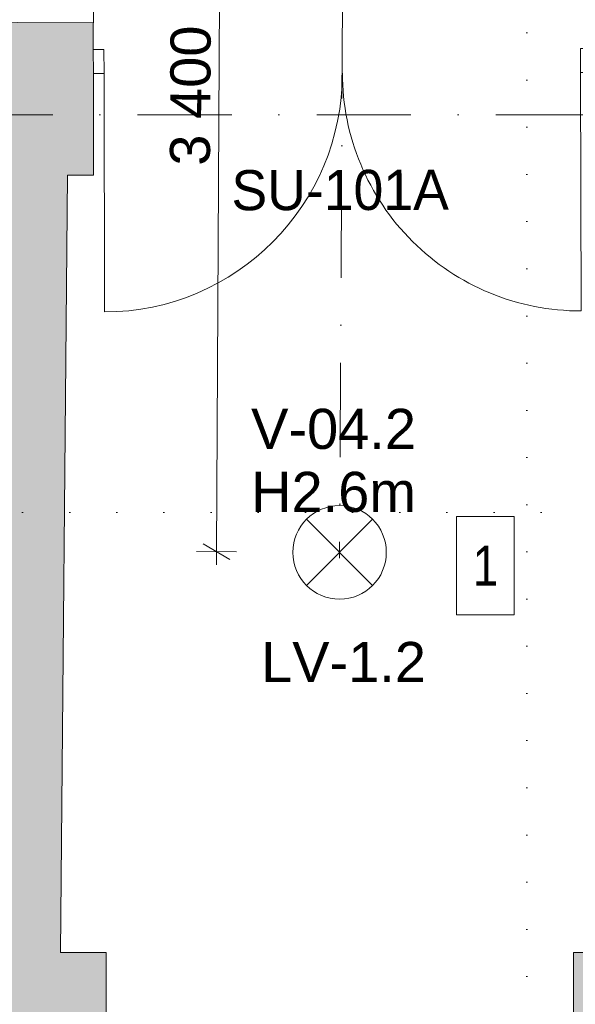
# Model space of a CAD drawing. Header units: millimetres. Extents: x -2532 to 181134, y -4151 to 53885.
# Tile 156 of 165: x 26112 to 28192, y 4118 to 7801. Entities that reach past the tile are written whole.
import ezdxf
from ezdxf.enums import TextEntityAlignment as Align

# ---------------------------------------------------------------- set-up
doc = ezdxf.new("R2010")
doc.units = ezdxf.units.MM
doc.header["$MEASUREMENT"] = 0
for name, pattern in [('Dense Dotted', [176.388884, 0, -176.388884]), ('Dot & Dashed', [670.277762, 352.777767, -176.388884, 0, -141.111112]), ('Hidden Line', [391.222223, 282.222223, -109])]:
    doc.linetypes.add(name, pattern=pattern)
for name, color, linetype in [('AR - Lõikejoon plaanis', 7, 'Continuous'), ('AR - Seinad SS.ol', 7, 'Continuous'), ('AR - Seinad VS', 7, 'Continuous'), ('AR - Teljed', 7, 'Continuous'), ('ARCHICAD Doors', 7, 'Continuous'), ('ARCHICAD Windows', 7, 'Continuous'), ('New_ARCHICAD Door Markers', 7, 'Continuous'), ('SA - tähistused - valgustus', 7, 'Continuous'), ('SA - valgustid', 7, 'Continuous')]:
    doc.layers.add(name, color=color, linetype=linetype)
for name, color, linetype, lineweight in [('AR - Lõikejoon plaanis_Pen_No__85', 7, 'Continuous', 9), ('AR - Seinad SS.ol_Pen_No__221', 252, 'Continuous', 13), ('AR - Seinad VS_Pen_No__221', 252, 'Continuous', 13), ('AR - Teljed_Pen_No__4', 8, 'Continuous', 13), ('ARCHICAD Doors_Pen_No__221', 252, 'Continuous', 13), ('ARCHICAD Doors_Pen_No__23', 7, 'Continuous', 5), ('ARCHICAD Doors_Pen_No__3', 7, 'Continuous', 5), ('ARCHICAD Windows_Pen_No__221', 252, 'Continuous', 13), ('Märkused - Muinsuskaitselised väärtused_Pen_No__20', 1, 'Continuous', 13), ('New_ARCHICAD Door Markers_Pen_No__7', 7, 'Continuous', 13), ('New_ARCHICAD Doors_Pen_No__207', 5, 'Continuous', 13), ('SA - tähistused - laeviimistlus_Pen_No__211', 214, 'Continuous', 15), ('SA - tähistused - valgustus_Pen_No__105', 30, 'Continuous', 5), ('SA - valgustid_Pen_No__105', 30, 'Continuous', 5)]:
    doc.layers.add(name, color=color, linetype=linetype, lineweight=lineweight)
doc.styles.add('GENERATED_STYLE_1', font='txt')
doc.styles.add('GENERATED_STYLE_3', font='txt')
doc.styles.add('GENERATED_STYLE_4', font='txt')
doc.dimstyles.new('GENERATED_STYLE__1', dxfattribs={"dimtxt": 150, "dimasz": 76, "dimexe": 0.18, "dimexo": 0.0625, "dimgap": 0.09, "dimtad": 1, "dimdec": 0, "dimzin": 0, "dimdsep": 46, "dimtxsty": 'GENERATED_STYLE_3', "dimblk": 'ARROWHEAD_2', "dimblk1": 'ARROWHEAD_2', "dimblk2": 'ARROWHEAD_2', "dimcen": 0.09, "dimse1": 1, "dimse2": 1, "dimclrd": 256, "dimclre": 256, "dimclrt": 256, "dimadec": 0, "dimazin": 0, "dimtfac": 1, "dimtdec": 4, "dimtmove": 0, "dimatfit": 3, "dimfxl": 0, "dimtolj": 1, "dimtzin": 0, "dimarcsym": 0})

# ---------------------------------------------------------------- blocks, each defined once
blk = doc.blocks.new('Double Door 22')
at = {"layer": 'ARCHICAD Doors_Pen_No__221', "linetype": 'Continuous'}
for p, q in [((-875, 200), (-875, 0)), ((875, 200), (875, 0)), ((-875, 0), (-875, -115)), ((-875, 0), (-875, -115)), ((875, 0), (875, -115)), ((875, 0), (875, -115)), ((-875, -115), (-875, -380)), ((875, -115), (875, -380))]:
    blk.add_line(p, q, dxfattribs=at)
at = {"layer": 'ARCHICAD Doors_Pen_No__23', "linetype": 'Continuous'}
for p, q in [((-835, 0), (-875, 0)), ((-875, 0), (-875, -115)), ((-835, -115), (-835, 0)), ((875, 0), (835, 0)), ((835, 0), (835, -115)), ((875, -115), (875, 0)), ((-875, -115), (-835, -115)), ((835, -115), (875, -115))]:
    blk.add_line(p, q, dxfattribs=at)
at = {"layer": 'ARCHICAD Doors_Pen_No__3', "linetype": 'Continuous'}
for p, q in [((-835, 0), (-835, 835)), ((835, 0), (835, 835))]:
    blk.add_line(p, q, dxfattribs=at)
for centre, start, end in [((-835, 0), 0, 90), ((835, 0), 90, 180)]:
    blk.add_arc(centre, 835, start, end, dxfattribs=at)
blk = doc.blocks.new('Wall_16_1', base_point=(25339.8, 3732.4))
at = {"layer": 'AR - Seinad VS_Pen_No__221', "linetype": 'Continuous'}
for points in [[(25339.8, 4312.4), (25339.8, 3732.4), (26436, 3732.4), (26436, 4312.4)], [(28186, 4312.4), (28186, 3732.4), (29276.6, 3732.4), (29276.9, 4312.4)], [(29276.9, 4312.4), (29276.6, 3732.4), (29846.9, 4312.4)], [(29276.6, 3732.4), (29846.6, 3732.4), (29846.9, 4312.4)]]:
    blk.add_hatch(color=256, dxfattribs=at).paths.add_polyline_path(points)
for p, q in [((26436, 4047.4), (26436, 4312.4)), ((28186, 4047.4), (28186, 4312.4)), ((26436, 3932.4), (26436, 4047.4)), ((28186, 3932.4), (28186, 4047.4)), ((26436, 3732.4), (26436, 3932.4)), ((28186, 3732.4), (28186, 3932.4))]:
    blk.add_line(p, q, dxfattribs=at)
at = {"layer": 'AR - Seinad VS_Pen_No__221', "linetype": 'Continuous', "flags": 128}
for points in [[(25965.4, 4312.4), (25339.8, 4312.4)], [(26436, 4312.4), (26265.4, 4312.4)], [(28350.1, 4312.4), (28186, 4312.4)], [(29846.9, 4312.4), (28650.1, 4312.4)], [(29846.9, 4312.4), (29846.6, 3732.4)], [(25339.8, 3732.4), (26436, 3732.4)], [(28186, 3732.4), (29276.6, 3732.4)]]:
    blk.add_lwpolyline(points, dxfattribs=at)
at = {"layer": 'ARCHICAD Doors', "linetype": 'Continuous', "zscale": 1000, "rotation": 180}
blk.add_blockref('Double Door 22', (27311, 3932.4), dxfattribs=at)
blk = doc.blocks.new('Wall_46_1', base_point=(26291, 7219.6))
at = {"layer": 'AR - Seinad SS.ol_Pen_No__221', "linetype": 'Continuous'}
blk.add_hatch(color=256, dxfattribs=at).paths.add_polyline_path([(25991, 7218.9), (25965.4, 4312.4), (26265.4, 4312.4), (26291, 7219.6)])
at = {"layer": 'AR - Seinad SS.ol_Pen_No__221', "linetype": 'Continuous', "flags": 128}
for points in [[(26265.4, 4312.4), (26291, 7219.6)], [(25991, 7218.9), (25965.4, 4312.4)]]:
    blk.add_lwpolyline(points, dxfattribs=at)
blk = doc.blocks.new('Arch Top Window Opening 22_5')
at = {"layer": 'ARCHICAD Windows_Pen_No__221', "linetype": 'Hidden Line'}
for p, q in [((-1406.8, 350), (1406.8, 350)), ((-1406.8, 0), (-1406.8, 350)), ((1406.8, 0), (1406.8, 350)), ((-1406.8, 0), (1406.8, 0))]:
    blk.add_line(p, q, dxfattribs=at)
blk = doc.blocks.new('Wall_109_1', base_point=(26392.6, 10604.8))
at = {"layer": 'AR - Seinad SS.ol_Pen_No__221', "linetype": 'Continuous'}
for points in [[(26042.6, 10603.9), (26392.6, 10603.3), (26392.6, 10604.8), (26042.6, 10605.5)], [(26038.2, 7789), (26388.2, 7789.8), (26038.2, 7790.3)]]:
    blk.add_hatch(color=256, dxfattribs=at).paths.add_polyline_path(points)
for p, q in [((26392.6, 10603.3), (26042.6, 10603.9)), ((26388.2, 7789.8), (26038.2, 7790.3))]:
    blk.add_line(p, q, dxfattribs=at)
at = {"layer": 'AR - Seinad SS.ol_Pen_No__221', "linetype": 'Continuous', "flags": 128}
for points in [[(26042.6, 10605.5), (26042.6, 10605.3)], [(26392.6, 10603.3), (26392.6, 10604.8)], [(26038.2, 7790.3), (26038.2, 7789)]]:
    blk.add_lwpolyline(points, dxfattribs=at)
at = {"layer": 'ARCHICAD Windows', "linetype": 'Hidden Line', "xscale": -0.9999999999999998, "zscale": 1000, "rotation": 89.91050936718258}
blk.add_blockref('Arch Top Window Opening 22_5', (26390.4, 9196.6), dxfattribs=at)
blk = doc.blocks.new('Standard grid marker')
at = {"layer": 'AR - Teljed_Pen_No__4', "linetype": 'Dot & Dashed'}
blk.add_line((1000, 0), (44867.9, 0), dxfattribs=at)
at = {"layer": 'AR - Teljed_Pen_No__4', "style": 'GENERATED_STYLE_1'}
for tag, p in [('AC_MarkerText_1_0', (-300, 14.3)), ('AC_MarkerText_1_1', (46167.9, 14.3))]:
    blk.add_attdef(tag, text='', height=250, dxfattribs=at).set_placement(p, align=Align.MIDDLE_CENTER)
blk = doc.blocks.new('Pendant Lamp 22')
at = {"layer": 'SA - valgustid_Pen_No__105', "linetype": 'Continuous'}
for p, q in [((-123.7, 123.7), (123.7, -123.7)), ((-123.7, -123.7), (123.7, 123.7))]:
    blk.add_line(p, q, dxfattribs=at)
for start, end in [(0, 180), (180, 0)]:
    blk.add_arc((0, 0), 175, start, end, dxfattribs=at)
blk = doc.blocks.new('*D2126')
at = {"layer": 'SA - tähistused - valgustus_Pen_No__105', "linetype": 'Continuous'}
for p, q in [((26867.5, 9259.8), (26867.2, 9210.9)), ((26792.2, 9211.3), (26942.2, 9210.5)), ((26917.1, 9181.7), (26817.4, 9240)), ((26867.2, 9210.9), (26849, 5811)), ((26799.1, 5840.2), (26898.8, 5781.9)), ((26774, 5811.4), (26924, 5810.6)), ((26849, 5811), (26848.7, 5762.1))]:
    blk.add_line(p, q, dxfattribs=at)
at = {"layer": 'SA - tähistused - valgustus_Pen_No__105', "insert": (26826.7, 7254.7), "char_height": 150, "attachment_point": 7, "rotation": 89.6925, "style": 'GENERATED_STYLE_3'}
blk.add_mtext('\\A1;{\\pql;\\fArial|b0|i0|c0|p34;3\xa0400}', dxfattribs=at)
blk = doc.blocks.new('ARROWHEAD_2')
at = {"linetype": 'Continuous'}
for p, q in [((-0.378, -0.655), (0.378, 0.655)), ((0, 0), (-1, 0))]:
    blk.add_line(p, q, dxfattribs=at)
blk = doc.blocks.new('Cutting Plane_1_1', base_point=(28011, -2025.7))
at = {"layer": 'AR - Lõikejoon plaanis_Pen_No__85', "linetype": 'Dense Dotted'}
blk.add_line((28011, -1425.7), (28011, 39601.8), dxfattribs=at)
blk = doc.blocks.new('Cutting Plane_2_1', base_point=(-2009.2, 5957.3))
at = {"layer": 'AR - Lõikejoon plaanis_Pen_No__85', "linetype": 'Dense Dotted'}
blk.add_line((-1409.2, 5957.3), (43546.8, 5957.3), dxfattribs=at)
blk = doc.blocks.new('Label_91_1', base_point=(27309.8, 5808.6))
at = {"layer": 'SA - tähistused - valgustus_Pen_No__105', "char_height": 150, "attachment_point": 1, "style": 'GENERATED_STYLE_3'}
for s, insert in [('\\A1;{\\pql;\\pt0,105000;\\fArial|b0|i0|c0|p34;V-04.2\\fArial|b0|i0|c0|p34;\\A1{\\H.66x;\\S^  ;}\\fArial|b0|i0|c0|p34;\\fArial|b0|i0|c0|p34;\\A1{\\H.66x;\\S^  ;}\\fArial|b0|i0|c0|p34; \\fArial|b0|i0|c0|p34;\\fArial|b0|i0|c0|p34;\\fArial|b0|i0|c0|p34;\\fArial|b0|i0|c0|p34;\\fArial|b0|i0|c0|p34;\\fArial|b0|i0|c0|p34;\\fArial|b0|i0|c0|p34;\\fArial|b0|i0|c0|p34;\\fArial|b0|i0|c0|p34;\\fArial|b0|i0|c0|p34;\\fArial|b0|i0|c0|p34;\\fArial|b0|i0|c0|p34;\\fArial|b0|i0|c0|p34;\\fArial|b0|i0|c0|p34;\\fArial|b0|i0|c0|p34;\\fArial|b0|i0|c0|p34;\\fArial|b0|i0|c0|p34;\\fArial|b0|i0|c0|p34;\\fArial|b0|i0|c0|p34;\\fArial|b0|i0|c0|p34;\\fArial|b0|i0|c0|p34;\\fArial|b0|i0|c0|p34;\\fArial|b0|i0|c0|p34;\\fArial|b0|i0|c0|p34;\\fArial|b0|i0|c0|p34;\\fArial|b0|i0|c0|p34;\\fArial|b0|i0|c0|p34;\\fArial|b0|i0|c0|p34;\\fArial|b0|i0|c0|p34;\\fArial|b0|i0|c0|p34;\\fArial|b0|i0|c0|p34;\\fArial|b0|i0|c0|p34;\\fArial|b0|i0|c0|p34;\\fArial|b0|i0|c0|p34;\\fArial|b0|i0|c0|p34;\\fArial|b0|i0|c0|p34;\\fArial|b0|i0|c0|p34;\\fArial|b0|i0|c0|p34;\\fArial|b0|i0|c0|p34;\\fArial|b0|i0|c0|p34;\\fArial|b0|i0|c0|p34;\\fArial|b0|i0|c0|p34;\\fArial|b0|i0|c0|p34;}', (26978.6, 6345.7)), ('\\A1;{\\pql;\\pt0,105000;\\fArial|b0|i0|c0|p34;H2.6m \\fArial|b0|i0|c0|p34;\\A1{\\H.66x;\\S^  ;}\\fArial|b0|i0|c0|p34;\\fArial|b0|i0|c0|p34;\\A1{\\H.66x;\\S^  ;}\\fArial|b0|i0|c0|p34;\\fArial|b0|i0|c0|p34;\\fArial|b0|i0|c0|p34;\\fArial|b0|i0|c0|p34;\\fArial|b0|i0|c0|p34;\\fArial|b0|i0|c0|p34;\\fArial|b0|i0|c0|p34;\\fArial|b0|i0|c0|p34;\\fArial|b0|i0|c0|p34;\\fArial|b0|i0|c0|p34;\\fArial|b0|i0|c0|p34;\\fArial|b0|i0|c0|p34;\\fArial|b0|i0|c0|p34;\\fArial|b0|i0|c0|p34;\\fArial|b0|i0|c0|p34;\\fArial|b0|i0|c0|p34;\\fArial|b0|i0|c0|p34;\\fArial|b0|i0|c0|p34;\\fArial|b0|i0|c0|p34;\\fArial|b0|i0|c0|p34;\\fArial|b0|i0|c0|p34;\\fArial|b0|i0|c0|p34;\\fArial|b0|i0|c0|p34;\\fArial|b0|i0|c0|p34;\\fArial|b0|i0|c0|p34;\\fArial|b0|i0|c0|p34;\\fArial|b0|i0|c0|p34;\\fArial|b0|i0|c0|p34;\\fArial|b0|i0|c0|p34;\\fArial|b0|i0|c0|p34;\\fArial|b0|i0|c0|p34;\\fArial|b0|i0|c0|p34;\\fArial|b0|i0|c0|p34;\\fArial|b0|i0|c0|p34;\\fArial|b0|i0|c0|p34;\\fArial|b0|i0|c0|p34;\\fArial|b0|i0|c0|p34;\\fArial|b0|i0|c0|p34;\\fArial|b0|i0|c0|p34;\\fArial|b0|i0|c0|p34;\\fArial|b0|i0|c0|p34;\\fArial|b0|i0|c0|p34;\\fArial|b0|i0|c0|p34;\\fArial|b0|i0|c0|p34;}', (26978.6, 6110))]:
    blk.add_mtext(s, dxfattribs=dict(at, insert=insert))
blk = doc.blocks.new('D Marker 22[54]_1', base_point=(27319.8, 7791.8))
at = {"layer": 'New_ARCHICAD Door Markers_Pen_No__7', "style": 'GENERATED_STYLE_1'}
blk.add_attdef('AC_WIDO_ID', text='', height=150, rotation=0.1264, dxfattribs=at).set_placement((26905.3, 7043.4), align=Align.BOTTOM_LEFT)
blk = doc.blocks.new('Arch Double Door with Transom 22[56]_1')
at = {"layer": 'New_ARCHICAD Doors_Pen_No__207', "linetype": 'Continuous'}
for p, q in [((26387.8, 7789.8), (26388, 7689.8)), ((28251.8, 7793.9), (28252, 7693.9)), ((26388, 7689.8), (26428, 7689.9)), ((26388.2, 7599.8), (26388, 7689.8)), ((26388, 7689.8), (26388.2, 7599.8)), ((26388, 7689.8), (26388.2, 7599.8)), ((26428, 7689.9), (26428.2, 7599.9)), ((28212, 7693.8), (28252, 7693.9)), ((28212.2, 7603.8), (28212, 7693.8)), ((28252, 7693.9), (28252.2, 7603.9)), ((28252, 7693.9), (28252.2, 7603.9)), ((28252, 7693.9), (28252.2, 7603.9)), ((26428.2, 7599.9), (26388.2, 7599.8)), ((26388.2, 7599.8), (26389.1, 7219.8)), ((26428.2, 7599.9), (26430.2, 6707.9)), ((28252.2, 7603.9), (28212.2, 7603.8)), ((28212.2, 7603.8), (28214.2, 6711.8)), ((28252.2, 7603.9), (28253.1, 7223.9))]:
    blk.add_line(p, q, dxfattribs=at)
for centre, start, end in [((26428.2, 7599.9), 270.1264, 0.1264), ((28212.2, 7603.8), 180.1264, 270.1264)]:
    blk.add_arc(centre, 892, start, end, dxfattribs=at)
at = {"layer": 'New_ARCHICAD Door Markers'}
ref = blk.add_blockref('D Marker 22[54]_1', (27319.8, 7791.8), dxfattribs=at)
ref.add_attrib('AC_WIDO_ID', 'SU-101A', dxfattribs={"layer": 'New_ARCHICAD Door Markers_Pen_No__7', "color": 7, "height": 150, "rotation": 0.1264, "style": 'GENERATED_STYLE_1'}).set_placement((26905.3, 7043.4), align=Align.BOTTOM_LEFT)
blk = doc.blocks.new('Wall_362_1', base_point=(15152.4, 7195))
at = {"layer": 'AR - Seinad SS.ol_Pen_No__221', "linetype": 'Continuous'}
blk.add_hatch(color=256, dxfattribs=at).paths.add_polyline_path([(24252.2, 7785.1), (24253.4, 7215.1), (26389.1, 7219.8), (26387.8, 7789.8)])
for p, q in [((26387.8, 7789.8), (26388, 7689.8)), ((26388, 7689.8), (26388.2, 7599.8)), ((26388.2, 7599.8), (26389.1, 7219.8))]:
    blk.add_line(p, q, dxfattribs=at)
at = {"layer": 'AR - Seinad SS.ol_Pen_No__221', "linetype": 'Continuous', "flags": 128}
blk.add_lwpolyline([(26291, 7219.6), (26389.1, 7219.8)], dxfattribs=at)
at = {"layer": 'New_ARCHICAD Doors_Pen_No__207', "linetype": 'Continuous'}
blk.add_blockref('Arch Double Door with Transom 22[56]_1', (0, 0), dxfattribs=at)

msp = doc.modelspace()

# ---------------------------------------------------------------- linework, layer by layer
at = {"layer": 'Märkused - Muinsuskaitselised väärtused_Pen_No__20', "linetype": 'Continuous', "flags": 128}
msp.add_lwpolyline([(27747.9, 5942.3), (27963.9, 5942.3), (27963.9, 5575.2), (27747.9, 5575.2)], close=True, dxfattribs=at)
at = {"layer": 'SA - tähistused - valgustus_Pen_No__105', "linetype": 'Dot & Dashed'}
msp.add_line((27328, 9199.4), (27309.6, 5786.6), dxfattribs=at)

# ---------------------------------------------------------------- block references
at = {"layer": 'AR - Lõikejoon plaanis'}
for name, p in [('Cutting Plane_1_1', (28011, -2025.7)), ('Cutting Plane_2_1', (-2009.2, 5957.3))]:
    msp.add_blockref(name, p, dxfattribs=at)
at = {"layer": 'AR - Seinad SS.ol'}
for name, p in [('Wall_109_1', (26392.6, 10604.8)), ('Wall_362_1', (15152.4, 7195)), ('Wall_46_1', (26291, 7219.6))]:
    msp.add_blockref(name, p, dxfattribs=at)
at = {"layer": 'AR - Seinad VS'}
msp.add_blockref('Wall_16_1', (25339.8, 3732.4), dxfattribs=at)
at = {"layer": 'AR - Teljed', "linetype": 'Continuous', "zscale": 1000}
msp.add_blockref('Standard grid marker', (-1931.8, 7444.8), dxfattribs=at)
at = {"layer": 'SA - tähistused - valgustus', "linetype": 'Continuous'}
msp.add_blockref('Label_91_1', (27309.8, 5808.6), dxfattribs=at)
at = {"layer": 'SA - valgustid', "linetype": 'Continuous', "zscale": 1000}
msp.add_blockref('Pendant Lamp 22', (27309.8, 5808.6), dxfattribs=at)

# ---------------------------------------------------------------- texts
at = {"layer": 'Märkused - Muinsuskaitselised väärtused_Pen_No__20', "linetype": 'Continuous', "insert": (27855.9, 5683.7), "char_height": 150, "attachment_point": 8, "style": 'GENERATED_STYLE_4'}
msp.add_mtext('\\A1;{\\pqc;\\fArial Narrow|b0|i0|c0|p34;1}', dxfattribs=at)
at = {"layer": 'SA - tähistused - laeviimistlus_Pen_No__211', "linetype": 'Continuous', "insert": (27015.9, 5323.6), "char_height": 150, "attachment_point": 7, "style": 'GENERATED_STYLE_3'}
msp.add_mtext('\\A1;{\\pql;\\fArial|b0|i0|c0|p34;LV-1.\\fArial|b0|i0|c0|p34;2}', dxfattribs=at)

# ---------------------------------------------------------------- dimensions: what is measured, and where the dimension line sits
at = {"layer": 'SA - tähistused - valgustus', "linetype": 'Continuous'}
dim = msp.add_linear_dim(base=(26849, 5811), p1=(27328, 9208.4), p2=(27309.8, 5808.6), angle=269.6925, dimstyle='GENERATED_STYLE__1', dxfattribs=at)
dim.commit()
dim.dimension.update_dxf_attribs({"geometry": '*D2126', "text_midpoint": (26753.1, 7519.1), "dimtype": 160, "text_rotation": 89.6925})

doc.saveas('drawing.dxf')
